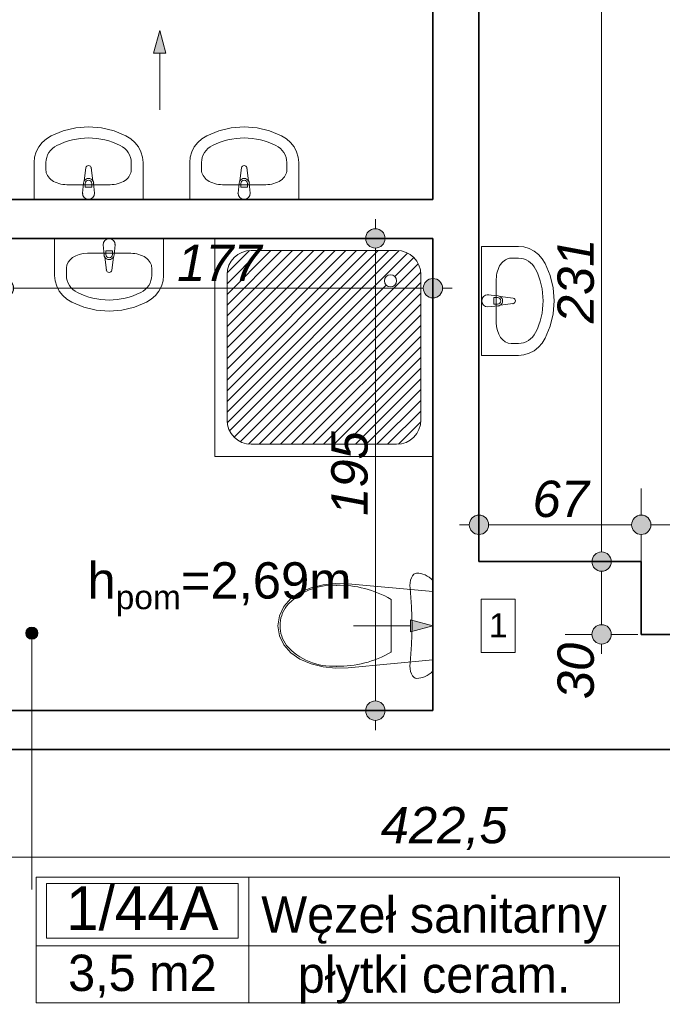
# Model space of a CAD drawing. Header units: millimetres. Extents: x -50073 to 84772, y -78870 to -35317.
# Tile 94 of 125: x 32400 to 35052, y -49731 to -45665. Entities that reach past the tile are written whole.
import ezdxf
from ezdxf.enums import TextEntityAlignment as Align

# ---------------------------------------------------------------- set-up
doc = ezdxf.new("R2010")
doc.units = ezdxf.units.MM
doc.header["$MEASUREMENT"] = 0
for name, color, linetype, lineweight in [('0_Nr_pióra__3', 7, 'Continuous', 20), ('_podkład_Nr_pióra__1', 7, 'Continuous', 0), ('Instalacje - Went_Klim_Nr_pióra__42', 150, 'Continuous', 13), ('Konstrukcja - Ściany zew_Nr_pióra__6', 7, 'Continuous', 35), ('Metryczki pomieszczeń ArchiCADa_Nr_pióra__1', 7, 'Continuous', 0), ('Wnetrze - Sanitariaty_Nr_pióra__22', 8, 'Continuous', 13), ('Wymiarowanie - Ogólne_Nr_pióra__82', 114, 'Continuous', 13)]:
    doc.layers.add(name, color=color, linetype=linetype, lineweight=lineweight)
for name, color, linetype in [('_podkład', 7, 'Continuous'), ('Elementy modelu - Strefy', 7, 'Continuous'), ('Wymiarowanie - Ogólne', 7, 'Continuous')]:
    doc.layers.add(name, color=color, linetype=linetype)
doc.layers.add('Wnętrze - Umeblowanie_Nr_pióra__234', color=7, linetype='Continuous', lineweight=0, true_color=0x9f9f9f)
doc.styles.add('GENERATED_STYLE_1', font='txt')
doc.styles.add('GENERATED_STYLE_2', font='txt')
doc.styles.add('GENERATED_STYLE_3', font='txt')
doc.styles.add('GENERATED_STYLE_4', font='txt')
doc.dimstyles.new('GENERATED_STYLE__1', dxfattribs={"dimtxt": 150, "dimasz": 152, "dimexe": 0.18, "dimexo": 0, "dimgap": 0.09, "dimtad": 1, "dimlfac": 0.1, "dimzin": 0, "dimdsep": 46, "dimtxsty": 'GENERATED_STYLE_3', "dimblk": 'ARROWHEAD_11', "dimblk1": 'ARROWHEAD_11', "dimblk2": 'ARROWHEAD_11', "dimcen": 0.09, "dimclrd": 114, "dimclre": 114, "dimclrt": 114, "dimazin": 0, "dimtfac": 1, "dimtdec": 4, "dimtmove": 0, "dimatfit": 3, "dimfxl": 1, "dimtolj": 1, "dimtzin": 0, "dimarcsym": 0})
doc.dimstyles.new('GENERATED_STYLE__2', dxfattribs={"dimtxt": 150, "dimasz": 152, "dimexe": 0.18, "dimexo": 0, "dimgap": 0.09, "dimtad": 1, "dimtih": 1, "dimtoh": 1, "dimlfac": 0.1, "dimzin": 0, "dimdsep": 46, "dimtxsty": 'GENERATED_STYLE_3', "dimblk": 'ARROWHEAD_11', "dimblk1": 'ARROWHEAD_11', "dimblk2": 'ARROWHEAD_11', "dimcen": 0.09, "dimclrd": 114, "dimclre": 114, "dimclrt": 114, "dimazin": 0, "dimtfac": 1, "dimtdec": 4, "dimtmove": 0, "dimatfit": 3, "dimfxl": 1, "dimtolj": 1, "dimtzin": 0, "dimarcsym": 0})

# ---------------------------------------------------------------- blocks, each defined once
blk = doc.blocks.new('Węzeł sanitarny_1_44A_63', base_point=(33345, -49488.8))
at = {"layer": 'Metryczki pomieszczeń ArchiCADa_Nr_pióra__1', "linetype": 'Continuous'}
for p, q in [((32467, -49206), (34875.8, -49206)), ((32467, -49724.5), (32467, -49206)), ((32510.9, -49231.9), (33301.1, -49231.9)), ((32510.9, -49458.2), (32510.9, -49231.9)), ((33301.1, -49231.9), (33301.1, -49458.2)), ((33345, -49206), (33345, -49724.5)), ((34875.8, -49206), (34875.8, -49724.5)), ((33301.1, -49458.2), (32510.9, -49458.2)), ((32467, -49488.8), (34875.8, -49488.8)), ((34875.8, -49724.5), (32467, -49724.5))]:
    blk.add_line(p, q, dxfattribs=at)
at = {"layer": 'Metryczki pomieszczeń ArchiCADa_Nr_pióra__1'}
for tag, height, style, p in [('ROOM_NUMBER', 180, 'GENERATED_STYLE_2', (32906, -49333.9)), ('ROOM_NAME', 150, 'GENERATED_STYLE_1', (34110.4, -49360.4)), ('floor_f', 150, 'GENERATED_STYLE_1', (34110.4, -49607.9)), ('ROOM_CALC_AREA', 150, 'GENERATED_STYLE_1', (32906, -49600.9))]:
    blk.add_attdef(tag, text='', height=height, dxfattribs=dict(at, style=style)).set_placement(p, align=Align.MIDDLE_CENTER)
blk = doc.blocks.new('*D94')
at = {"layer": 'Wymiarowanie - Ogólne_Nr_pióra__82', "linetype": 'Continuous'}
for points in [[(2204.6, -38863), (2201.6, -38847.7), (2192.9, -38834.7), (2179.9, -38826), (2164.6, -38823), (2149.3, -38826), (2136.3, -38834.7), (2127.6, -38847.7), (2124.6, -38863), (2127.6, -38878.3), (2136.3, -38891.3), (2149.3, -38899.9), (2164.6, -38903), (2179.9, -38899.9), (2192.9, -38891.3), (2201.6, -38878.3)], [(37991.5, -38863), (37988.5, -38847.7), (37979.8, -38834.7), (37966.8, -38826), (37951.5, -38823), (37936.2, -38826), (37923.2, -38834.7), (37914.6, -38847.7), (37911.5, -38863), (37914.6, -38878.3), (37923.2, -38891.3), (37936.2, -38899.9), (37951.5, -38903), (37966.8, -38899.9), (37979.8, -38891.3), (37988.5, -38878.3)]]:
    blk.add_hatch(color=256, dxfattribs=at).paths.add_polyline_path(points)
for p, q in [((2164.6, -38823), (2164.6, -38713)), ((37951.5, -38823), (37951.5, -38713)), ((2084.6, -38863), (2124.6, -38863)), ((2204.6, -38863), (37911.5, -38863)), ((37991.5, -38863), (38031.5, -38863)), ((2164.6, -39013), (2164.6, -38903)), ((37951.5, -39013), (37951.5, -38903))]:
    blk.add_line(p, q, dxfattribs=at)
for centre in [(2164.6, -38863), (37951.5, -38863)]:
    blk.add_circle(centre, 40, dxfattribs=at)
at = {"layer": 'Wymiarowanie - Ogólne_Nr_pióra__82', "insert": (19715.9, -38833), "char_height": 150, "attachment_point": 7, "style": 'GENERATED_STYLE_3'}
blk.add_mtext('\\A1;{\\fArial|b0|i1|c238|p38;3 578,5}', dxfattribs=at)
blk = doc.blocks.new('ARROWHEAD_11')
at = {"color": 0, "linetype": 'Continuous', "lineweight": 0}
blk.add_line((0, 0), (-1, 0), dxfattribs=at)
at = {"color": 0, "linetype": 'Continuous', "lineweight": 0, "const_width": 0.25, "flags": 128}
blk.add_lwpolyline([(-0.125, 0, 1), (0.125, 0, 1)], format="xyb", close=True, dxfattribs=at)
blk = doc.blocks.new('*D237')
at = {"layer": 'Wymiarowanie - Ogólne_Nr_pióra__82', "linetype": 'Continuous'}
for points in [[(34335.6, -47750.9), (34332.6, -47735.6), (34323.9, -47722.6), (34310.9, -47714), (34295.6, -47710.9), (34280.3, -47714), (34267.3, -47722.6), (34258.6, -47735.6), (34255.6, -47750.9), (34258.6, -47766.2), (34267.3, -47779.2), (34280.3, -47787.9), (34295.6, -47790.9), (34310.9, -47787.9), (34323.9, -47779.2), (34332.6, -47766.2)], [(35005.6, -47750.9), (35002.6, -47735.6), (34993.9, -47722.6), (34980.9, -47714), (34965.6, -47710.9), (34950.3, -47714), (34937.3, -47722.6), (34928.6, -47735.6), (34925.6, -47750.9), (34928.6, -47766.2), (34937.3, -47779.2), (34950.3, -47787.9), (34965.6, -47790.9), (34980.9, -47787.9), (34993.9, -47779.2), (35002.6, -47766.2)]]:
    blk.add_hatch(color=256, dxfattribs=at).paths.add_polyline_path(points)
for p, q in [((34295.6, -47710.9), (34295.6, -47600.9)), ((34965.6, -47710.9), (34965.6, -47600.9)), ((34215.6, -47750.9), (34255.6, -47750.9)), ((34335.6, -47750.9), (34925.6, -47750.9)), ((34295.6, -47900.9), (34295.6, -47790.9)), ((34965.6, -47900.9), (34965.6, -47790.9))]:
    blk.add_line(p, q, dxfattribs=at)
for centre in [(34295.6, -47750.9), (34965.6, -47750.9)]:
    blk.add_circle(centre, 40, dxfattribs=at)
at = {"layer": 'Wymiarowanie - Ogólne_Nr_pióra__82', "insert": (34516.8, -47720.9), "char_height": 150, "attachment_point": 7, "style": 'GENERATED_STYLE_3'}
blk.add_mtext('\\A1;{\\fArial|b0|i1|c238|p38;67}', dxfattribs=at)
blk = doc.blocks.new('*D238')
at = {"layer": 'Wymiarowanie - Ogólne_Nr_pióra__82', "linetype": 'Continuous'}
for points in [[(35005.6, -47750.9), (35002.6, -47735.6), (34993.9, -47722.6), (34980.9, -47714), (34965.6, -47710.9), (34950.3, -47714), (34937.3, -47722.6), (34928.6, -47735.6), (34925.6, -47750.9), (34928.6, -47766.2), (34937.3, -47779.2), (34950.3, -47787.9), (34965.6, -47790.9), (34980.9, -47787.9), (34993.9, -47779.2), (35002.6, -47766.2)], [(35981.6, -47750.9), (35978.6, -47735.6), (35969.9, -47722.6), (35956.9, -47714), (35941.6, -47710.9), (35926.3, -47714), (35913.3, -47722.6), (35904.6, -47735.6), (35901.6, -47750.9), (35904.6, -47766.2), (35913.3, -47779.2), (35926.3, -47787.9), (35941.6, -47790.9), (35956.9, -47787.9), (35969.9, -47779.2), (35978.6, -47766.2)]]:
    blk.add_hatch(color=256, dxfattribs=at).paths.add_polyline_path(points)
for p, q in [((34965.6, -47710.9), (34965.6, -47600.9)), ((35941.6, -47710.9), (35941.6, -47600.9)), ((35005.6, -47750.9), (35901.6, -47750.9)), ((35981.6, -47750.9), (36021.6, -47750.9)), ((34965.6, -47900.9), (34965.6, -47790.9)), ((35941.6, -47900.9), (35941.6, -47790.9))]:
    blk.add_line(p, q, dxfattribs=at)
for centre in [(34965.6, -47750.9), (35941.6, -47750.9)]:
    blk.add_circle(centre, 40, dxfattribs=at)
at = {"layer": 'Wymiarowanie - Ogólne_Nr_pióra__82', "insert": (35254.1, -47720.9), "char_height": 150, "attachment_point": 7, "style": 'GENERATED_STYLE_3'}
blk.add_mtext('\\A1;{\\fArial|b0|i1|c238|p38;97,6}', dxfattribs=at)
blk = doc.blocks.new('*D239')
at = {"layer": 'Wymiarowanie - Ogólne_Nr_pióra__82', "linetype": 'Continuous'}
for points in [[(34841.9, -47903), (34838.8, -47887.7), (34830.2, -47874.7), (34817.2, -47866), (34801.9, -47863), (34786.6, -47866), (34773.6, -47874.7), (34764.9, -47887.7), (34761.9, -47903), (34764.9, -47918.3), (34773.6, -47931.3), (34786.6, -47940), (34801.9, -47943), (34817.2, -47940), (34830.2, -47931.3), (34838.8, -47918.3)], [(34841.9, -48203.3), (34838.8, -48188), (34830.2, -48175), (34817.2, -48166.3), (34801.9, -48163.3), (34786.6, -48166.3), (34773.6, -48175), (34764.9, -48188), (34761.9, -48203.3), (34764.9, -48218.6), (34773.6, -48231.6), (34786.6, -48240.3), (34801.9, -48243.3), (34817.2, -48240.3), (34830.2, -48231.6), (34838.8, -48218.6)]]:
    blk.add_hatch(color=256, dxfattribs=at).paths.add_polyline_path(points)
for p, q in [((34761.9, -47903), (34651.9, -47903)), ((34951.9, -47903), (34841.9, -47903)), ((34801.9, -48163.3), (34801.9, -47943)), ((34761.9, -48203.3), (34651.9, -48203.3)), ((34951.9, -48203.3), (34841.9, -48203.3)), ((34801.9, -48283.3), (34801.9, -48243.3))]:
    blk.add_line(p, q, dxfattribs=at)
for centre in [(34801.9, -47903), (34801.9, -48203.3)]:
    blk.add_circle(centre, 40, dxfattribs=at)
at = {"layer": 'Wymiarowanie - Ogólne_Nr_pióra__82', "insert": (34771.9, -48471), "char_height": 150, "attachment_point": 7, "rotation": 90, "style": 'GENERATED_STYLE_3'}
blk.add_mtext('\\A1;{\\fArial|b0|i1|c238|p38;30}', dxfattribs=at)
blk = doc.blocks.new('*D240')
at = {"layer": 'Wymiarowanie - Ogólne_Nr_pióra__82', "linetype": 'Continuous'}
for points in [[(34841.9, -45593), (34838.8, -45577.7), (34830.2, -45564.7), (34817.2, -45556), (34801.9, -45553), (34786.6, -45556), (34773.6, -45564.7), (34764.9, -45577.7), (34761.9, -45593), (34764.9, -45608.3), (34773.6, -45621.3), (34786.6, -45629.9), (34801.9, -45633), (34817.2, -45629.9), (34830.2, -45621.3), (34838.8, -45608.3)], [(34841.9, -47903), (34838.8, -47887.7), (34830.2, -47874.7), (34817.2, -47866), (34801.9, -47863), (34786.6, -47866), (34773.6, -47874.7), (34764.9, -47887.7), (34761.9, -47903), (34764.9, -47918.3), (34773.6, -47931.3), (34786.6, -47940), (34801.9, -47943), (34817.2, -47940), (34830.2, -47931.3), (34838.8, -47918.3)]]:
    blk.add_hatch(color=256, dxfattribs=at).paths.add_polyline_path(points)
for p, q in [((34761.9, -45593), (34651.9, -45593)), ((34951.9, -45593), (34841.9, -45593)), ((34801.9, -47863), (34801.9, -45633)), ((34761.9, -47903), (34651.9, -47903)), ((34951.9, -47903), (34841.9, -47903))]:
    blk.add_line(p, q, dxfattribs=at)
for centre in [(34801.9, -45593), (34801.9, -47903)]:
    blk.add_circle(centre, 40, dxfattribs=at)
at = {"layer": 'Wymiarowanie - Ogólne_Nr_pióra__82', "insert": (34771.9, -46918.7), "char_height": 150, "attachment_point": 7, "rotation": 90, "style": 'GENERATED_STYLE_3'}
blk.add_mtext('\\A1;{\\fArial|b0|i1|c238|p38;231}', dxfattribs=at)
blk = doc.blocks.new('*D333')
at = {"layer": 'Wymiarowanie - Ogólne_Nr_pióra__82', "linetype": 'Continuous'}
for points in [[(32374.6, -46774.1), (32371.6, -46758.8), (32362.9, -46745.8), (32349.9, -46737.1), (32334.6, -46734.1), (32319.3, -46737.1), (32306.3, -46745.8), (32297.6, -46758.8), (32294.6, -46774.1), (32297.6, -46789.4), (32306.3, -46802.3), (32319.3, -46811), (32334.6, -46814.1), (32349.9, -46811), (32362.9, -46802.3), (32371.6, -46789.4)], [(34145.6, -46774.1), (34142.6, -46758.8), (34133.9, -46745.8), (34120.9, -46737.1), (34105.6, -46734.1), (34090.3, -46737.1), (34077.3, -46745.8), (34068.6, -46758.8), (34065.6, -46774.1), (34068.6, -46789.4), (34077.3, -46802.3), (34090.3, -46811), (34105.6, -46814.1), (34120.9, -46811), (34133.9, -46802.3), (34142.6, -46789.4)]]:
    blk.add_hatch(color=256, dxfattribs=at).paths.add_polyline_path(points)
for p, q in [((32334.6, -46734.1), (32334.6, -46624.1)), ((34105.6, -46734.1), (34105.6, -46624.1)), ((32374.6, -46774.1), (34065.6, -46774.1)), ((34145.6, -46774.1), (34185.6, -46774.1)), ((32334.6, -46924.1), (32334.6, -46814.1)), ((34105.6, -46924.1), (34105.6, -46814.1))]:
    blk.add_line(p, q, dxfattribs=at)
for centre in [(32334.6, -46774.1), (34105.6, -46774.1)]:
    blk.add_circle(centre, 40, dxfattribs=at)
at = {"layer": 'Wymiarowanie - Ogólne_Nr_pióra__82', "insert": (33049.4, -46744.1), "char_height": 150, "attachment_point": 7, "style": 'GENERATED_STYLE_3'}
blk.add_mtext('\\A1;{\\fArial|b0|i1|c238|p38;177}', dxfattribs=at)
blk = doc.blocks.new('*D334')
at = {"layer": 'Wymiarowanie - Ogólne_Nr_pióra__82', "linetype": 'Continuous'}
for points in [[(33907.9, -46568.3), (33904.9, -46553), (33896.2, -46540), (33883.2, -46531.3), (33867.9, -46528.3), (33852.6, -46531.3), (33839.7, -46540), (33831, -46553), (33827.9, -46568.3), (33831, -46583.6), (33839.7, -46596.6), (33852.6, -46605.3), (33867.9, -46608.3), (33883.2, -46605.3), (33896.2, -46596.6), (33904.9, -46583.6)], [(33907.9, -48518.3), (33904.9, -48503), (33896.2, -48490), (33883.2, -48481.3), (33867.9, -48478.3), (33852.6, -48481.3), (33839.7, -48490), (33831, -48503), (33827.9, -48518.3), (33831, -48533.6), (33839.7, -48546.6), (33852.6, -48555.3), (33867.9, -48558.3), (33883.2, -48555.3), (33896.2, -48546.6), (33904.9, -48533.6)]]:
    blk.add_hatch(color=256, dxfattribs=at).paths.add_polyline_path(points)
for p, q in [((33867.9, -46528.3), (33867.9, -46488.3)), ((33827.9, -46568.3), (33717.9, -46568.3)), ((34017.9, -46568.3), (33907.9, -46568.3)), ((33867.9, -48478.3), (33867.9, -46608.3)), ((33827.9, -48518.3), (33717.9, -48518.3)), ((34017.9, -48518.3), (33907.9, -48518.3)), ((33867.9, -48598.3), (33867.9, -48558.3))]:
    blk.add_line(p, q, dxfattribs=at)
for centre in [(33867.9, -46568.3), (33867.9, -48518.3)]:
    blk.add_circle(centre, 40, dxfattribs=at)
at = {"layer": 'Wymiarowanie - Ogólne_Nr_pióra__82', "insert": (33837.9, -47714), "char_height": 150, "attachment_point": 7, "rotation": 90, "style": 'GENERATED_STYLE_3'}
blk.add_mtext('\\A1;{\\fArial|b0|i1|c238|p38;195}', dxfattribs=at)
blk = doc.blocks.new('*D338')
at = {"layer": 'Wymiarowanie - Ogólne_Nr_pióra__82', "linetype": 'Continuous'}
for points in [[(32074.3, -49123.9), (32071.3, -49108.6), (32062.6, -49095.6), (32049.6, -49086.9), (32034.3, -49083.9), (32019, -49086.9), (32006, -49095.6), (31997.3, -49108.6), (31994.3, -49123.9), (31997.3, -49139.2), (32006, -49152.1), (32019, -49160.8), (32034.3, -49163.9), (32049.6, -49160.8), (32062.6, -49152.1), (32071.3, -49139.2)], [(36298.8, -49123.9), (36295.7, -49108.6), (36287.1, -49095.6), (36274.1, -49086.9), (36258.8, -49083.9), (36243.5, -49086.9), (36230.5, -49095.6), (36221.8, -49108.6), (36218.8, -49123.9), (36221.8, -49139.2), (36230.5, -49152.1), (36243.5, -49160.8), (36258.8, -49163.9), (36274.1, -49160.8), (36287.1, -49152.1), (36295.7, -49139.2)]]:
    blk.add_hatch(color=256, dxfattribs=at).paths.add_polyline_path(points)
for p, q in [((32034.3, -49083.9), (32034.3, -48973.9)), ((36258.8, -49083.9), (36258.8, -48973.9)), ((32074.3, -49123.9), (36218.8, -49123.9)), ((36298.8, -49123.9), (36338.8, -49123.9)), ((32034.3, -49273.9), (32034.3, -49163.9)), ((36258.8, -49273.9), (36258.8, -49163.9))]:
    blk.add_line(p, q, dxfattribs=at)
for centre in [(32034.3, -49123.9), (36258.8, -49123.9)]:
    blk.add_circle(centre, 40, dxfattribs=at)
at = {"layer": 'Wymiarowanie - Ogólne_Nr_pióra__82', "insert": (33890.1, -49093.9), "char_height": 150, "attachment_point": 7, "style": 'GENERATED_STYLE_3'}
blk.add_mtext('\\A1;{\\fArial|b0|i1|c238|p38;422,5}', dxfattribs=at)

msp = doc.modelspace()

# ---------------------------------------------------------------- hatches: boundary and pattern name
h = msp.add_hatch()
h.set_pattern_fill('ANSI31', color=5, scale=250)
h.set_pattern_definition([(45, (33255.596, -47418.3), (-22.0971, 22.0971), [])])
h.paths.add_polyline_path([(33255.596, -47318.299, 0.41421356), (33355.596, -47418.299), (33955.596, -47418.299, 0.41421356), (34055.596, -47318.299), (34055.596, -46718.299, 0.41421356), (33955.596, -46618.299), (33355.596, -46618.299, 0.41421356), (33255.596, -46718.299)])
h.paths.add_polyline_path([(33905.596, -46743.299, 1), (33955.596, -46743.299, 1)], flags=16)
h.paths.add_polyline_path([(33875.134, -47354.544), (33875.134, -47751.542), (33646.962, -47751.542), (33646.962, -47354.544)], flags=9)
h.paths.add_polyline_path([(33413.662, -46781.257), (33011.854, -46781.257), (33011.854, -46555.643), (33413.662, -46555.643)], flags=9)
at = {"layer": '_podkład', "linetype": 'Continuous', "lineweight": 0, "true_color": 0x000000}
msp.add_hatch(color=18, dxfattribs=at).paths.add_polyline_path([(32474.622, -48198.5), (32472.719, -48188.933), (32467.3, -48180.823), (32459.19, -48175.403), (32449.622, -48173.5), (32440.055, -48175.403), (32431.945, -48180.823), (32426.525, -48188.933), (32424.622, -48198.5), (32426.525, -48208.067), (32431.945, -48216.178), (32440.055, -48221.597), (32449.622, -48223.5), (32459.19, -48221.597), (32467.3, -48216.178), (32472.719, -48208.067)])
at = {"layer": 'Instalacje - Went_Klim_Nr_pióra__42', "linetype": 'Continuous'}
for points in [[(32977.552, -45710.422), (32952.552, -45803.724), (33002.552, -45803.724)], [(34105.596, -48167.747), (34012.295, -48142.747), (34012.295, -48192.747)]]:
    msp.add_hatch(color=256, dxfattribs=at).paths.add_polyline_path(points)

# ---------------------------------------------------------------- linework, layer by layer
at = {"layer": '_podkład_Nr_pióra__1', "linetype": 'Continuous'}
msp.add_line((32449.622, -49256.569), (32449.622, -48223.5), dxfattribs=at)
msp.add_circle((32449.622, -48198.5), 25, dxfattribs=at)
at = {"layer": 'Instalacje - Went_Klim_Nr_pióra__42', "linetype": 'Continuous'}
for p, q in [((32977.552, -45710.422), (32952.552, -45803.724)), ((32977.552, -45710.422), (33002.552, -45803.724)), ((33002.552, -45803.724), (32952.552, -45803.724)), ((32977.552, -46038.115), (32977.552, -45803.724)), ((34304.596, -48057.44), (34304.596, -48277.978)), ((34444.596, -48057.44), (34304.596, -48057.44)), ((34444.596, -48277.978), (34444.596, -48057.44)), ((33777.904, -48167.747), (34012.295, -48167.747)), ((34105.596, -48167.747), (34012.295, -48142.747)), ((34012.295, -48192.747), (34012.295, -48142.747)), ((34105.596, -48167.747), (34012.295, -48192.747)), ((34304.596, -48277.978), (34444.596, -48277.978))]:
    msp.add_line(p, q, dxfattribs=at)
at = {"layer": 'Konstrukcja - Ściany zew_Nr_pióra__6', "linetype": 'Continuous', "flags": 128}
for points in [[(34105.596, -45592.978), (34105.596, -46408.299)], [(34295.596, -47902.999), (34295.596, -45592.978)], [(34105.596, -46408.299), (32174.299, -46408.299)], [(32334.599, -46568.299), (34105.596, -46568.299)], [(34105.596, -46568.299), (34105.596, -47902.999)], [(34105.596, -47902.999), (34105.596, -48518.299)], [(34965.596, -47902.999), (34295.596, -47902.999)], [(34965.596, -48203.299), (34965.596, -47902.999)], [(35941.595, -48203.299), (34965.596, -48203.299)], [(34105.596, -48518.299), (32334.599, -48518.299)], [(32034.299, -48678.299), (34105.596, -48678.299)], [(34105.596, -48678.299), (34965.596, -48678.299)], [(34965.596, -48678.299), (36258.777, -48678.299)]]:
    msp.add_lwpolyline(points, dxfattribs=at)
at = {"layer": 'Wnetrze - Sanitariaty_Nr_pióra__22', "linetype": 'Continuous'}
for p, q in [((32530.062, -46144.572), (32578.956, -46124.611)), ((32578.956, -46124.611), (32630.721, -46112.412)), ((32630.721, -46112.412), (32683.942, -46108.308)), ((32683.942, -46108.308), (32737.163, -46112.412)), ((32737.163, -46112.412), (32788.929, -46124.611)), ((32788.929, -46124.611), (32837.823, -46144.572)), ((33172.415, -46144.572), (33221.308, -46124.611)), ((33221.308, -46124.611), (33273.074, -46112.412)), ((33273.074, -46112.412), (33326.295, -46108.308)), ((33326.295, -46108.308), (33379.516, -46112.412)), ((33379.516, -46112.412), (33431.281, -46124.611)), ((33431.281, -46124.611), (33480.175, -46144.572)), ((32478.068, -46190.979), (32492.31, -46172.694)), ((32492.31, -46172.694), (32509.828, -46157.059)), ((32509.828, -46157.059), (32530.062, -46144.572)), ((32837.823, -46144.572), (32858.056, -46157.059)), ((32858.056, -46157.059), (32875.574, -46172.694)), ((32875.574, -46172.694), (32889.816, -46190.979)), ((33120.421, -46190.979), (33134.663, -46172.694)), ((33134.663, -46172.694), (33152.181, -46157.059)), ((33152.181, -46157.059), (33172.415, -46144.572)), ((33480.175, -46144.572), (33500.409, -46157.059)), ((33500.409, -46157.059), (33517.927, -46172.694)), ((33517.927, -46172.694), (33532.169, -46190.979)), ((32461.113, -46233.09), (32467.557, -46211.328)), ((32467.557, -46211.328), (32478.068, -46190.979)), ((32889.816, -46190.979), (32900.327, -46211.328)), ((32900.327, -46211.328), (32906.771, -46233.09)), ((33103.466, -46233.09), (33109.91, -46211.328)), ((33109.91, -46211.328), (33120.421, -46190.979)), ((33532.169, -46190.979), (33542.68, -46211.328)), ((33542.68, -46211.328), (33549.124, -46233.09)), ((32458.942, -46255.572), (32461.113, -46233.09)), ((32458.942, -46408.299), (32458.942, -46255.572)), ((32507.855, -46286.117), (32507.855, -46255.572)), ((32860.029, -46286.117), (32860.029, -46255.572)), ((32906.771, -46233.09), (32908.942, -46255.572)), ((32908.942, -46255.572), (32908.942, -46408.299)), ((33101.295, -46255.572), (33103.466, -46233.09)), ((33101.295, -46408.299), (33101.295, -46255.572)), ((33150.208, -46286.117), (33150.208, -46255.572)), ((33502.382, -46286.117), (33502.382, -46255.572)), ((33549.124, -46233.09), (33551.295, -46255.572)), ((33551.295, -46255.572), (33551.295, -46408.299)), ((32666.212, -46330.287), (32672.842, -46277.354)), ((32695.042, -46277.354), (32701.672, -46330.287)), ((33308.565, -46330.287), (33315.195, -46277.354)), ((33337.395, -46277.354), (33344.025, -46330.287)), ((32658.942, -46381.754), (32662.942, -46339.801)), ((32670.342, -46341.973), (32670.342, -46356.843)), ((32697.542, -46356.843), (32697.542, -46341.973)), ((32704.942, -46339.801), (32708.942, -46381.754)), ((33301.295, -46381.754), (33305.295, -46339.801)), ((33312.695, -46341.973), (33312.695, -46356.843)), ((33339.895, -46356.843), (33339.895, -46341.973)), ((33347.295, -46339.801), (33351.295, -46381.754)), ((32773.062, -46346.754), (32594.823, -46346.754)), ((32670.342, -46356.843), (32697.542, -46356.843)), ((33415.415, -46346.754), (33237.175, -46346.754)), ((33312.695, -46356.843), (33339.895, -46356.843)), ((32908.942, -46408.299), (32458.942, -46408.299)), ((33551.295, -46408.299), (33101.295, -46408.299)), ((32543.688, -46568.299), (32993.688, -46568.299)), ((32543.688, -46721.026), (32543.688, -46568.299)), ((32993.688, -46568.299), (32993.688, -46721.026)), ((32679.568, -46629.844), (32857.808, -46629.844)), ((32747.688, -46636.797), (32743.688, -46594.844)), ((32755.088, -46619.755), (32755.088, -46634.625)), ((32782.288, -46619.755), (32755.088, -46619.755)), ((32782.288, -46634.625), (32782.288, -46619.755)), ((32793.688, -46594.844), (32789.688, -46636.797)), ((34305.675, -47051.298), (34305.675, -46601.298)), ((34305.675, -46601.298), (34458.402, -46601.298)), ((34458.402, -46601.298), (34480.884, -46603.47)), ((34480.884, -46603.47), (34502.647, -46609.914)), ((34502.647, -46609.914), (34522.995, -46620.424)), ((34522.995, -46620.424), (34541.28, -46634.666)), ((32757.588, -46699.244), (32750.958, -46646.311)), ((32786.418, -46646.311), (32779.788, -46699.244)), ((34427.857, -46650.211), (34458.402, -46650.211)), ((34541.28, -46634.666), (34556.915, -46652.184)), ((34556.915, -46652.184), (34569.402, -46672.418)), ((32592.601, -46690.481), (32592.601, -46721.026)), ((32944.775, -46690.481), (32944.775, -46721.026)), ((34569.402, -46672.418), (34589.363, -46721.312)), ((32545.859, -46743.508), (32543.688, -46721.026)), ((32552.303, -46765.27), (32545.859, -46743.508)), ((32991.517, -46743.508), (32985.073, -46765.27)), ((32993.688, -46721.026), (32991.517, -46743.508)), ((34367.221, -46915.418), (34367.221, -46737.179)), ((34589.363, -46721.312), (34601.563, -46773.077)), ((32562.814, -46785.619), (32552.303, -46765.27)), ((32577.056, -46803.904), (32562.814, -46785.619)), ((32974.562, -46785.619), (32960.32, -46803.904)), ((32985.073, -46765.27), (32974.562, -46785.619)), ((34601.563, -46773.077), (34605.666, -46826.298)), ((32594.574, -46819.539), (32577.056, -46803.904)), ((32614.808, -46832.026), (32594.574, -46819.539)), ((32663.701, -46851.987), (32614.808, -46832.026)), ((32922.568, -46832.026), (32873.675, -46851.987)), ((32942.802, -46819.539), (32922.568, -46832.026)), ((32960.32, -46803.904), (32942.802, -46819.539)), ((34332.221, -46801.298), (34374.173, -46805.298)), ((34372.002, -46812.698), (34357.131, -46812.698)), ((34357.131, -46812.698), (34357.131, -46839.898)), ((34383.687, -46808.569), (34436.621, -46815.198)), ((34605.666, -46826.298), (34601.563, -46879.519)), ((32715.467, -46864.186), (32663.701, -46851.987)), ((32768.688, -46868.29), (32715.467, -46864.186)), ((32821.909, -46864.186), (32768.688, -46868.29)), ((32873.675, -46851.987), (32821.909, -46864.186)), ((34374.173, -46847.298), (34332.221, -46851.298)), ((34357.131, -46839.898), (34372.002, -46839.898)), ((34436.621, -46837.398), (34383.687, -46844.028)), ((34601.563, -46879.519), (34589.363, -46931.285)), ((34589.363, -46931.285), (34569.402, -46980.179)), ((34569.402, -46980.179), (34556.915, -47000.413)), ((34427.857, -47002.385), (34458.402, -47002.385)), ((34522.995, -47032.172), (34502.647, -47042.683)), ((34541.28, -47017.93), (34522.995, -47032.172)), ((34556.915, -47000.413), (34541.28, -47017.93)), ((34458.402, -47051.298), (34305.675, -47051.298)), ((34480.884, -47049.127), (34458.402, -47051.298)), ((34502.647, -47042.683), (34480.884, -47049.127)), ((34016.818, -47969.539), (34013.508, -47979.285)), ((34021.17, -47961.417), (34016.818, -47969.539)), ((34026.352, -47955.315), (34021.17, -47961.417)), ((34032.11, -47951.53), (34026.352, -47955.315)), ((34038.164, -47950.247), (34032.11, -47951.53)), ((34046.906, -47950.736), (34038.164, -47950.247)), ((34055.618, -47952.201), (34046.906, -47950.736)), ((34064.269, -47954.637), (34055.618, -47952.201)), ((34072.831, -47958.036), (34064.269, -47954.637)), ((34081.273, -47962.387), (34072.831, -47958.036)), ((34089.567, -47967.673), (34081.273, -47962.387)), ((34097.684, -47973.878), (34089.567, -47967.673)), ((33602.424, -48010.728), (33555.486, -48029.749)), ((33652.171, -47998.323), (33602.424, -48010.728)), ((33703.517, -47992.836), (33652.171, -47998.323)), ((33755.213, -47994.399), (33703.517, -47992.836)), ((34105.596, -48026.772), (33755.213, -47994.399)), ((34011.402, -47990.177), (34010.602, -48001.685)), ((34010.602, -48001.685), (34011.147, -48013.247)), ((34011.147, -48013.247), (34014.707, -48051.532)), ((34013.508, -47979.285), (34011.402, -47990.177)), ((34105.596, -47980.979), (34097.684, -47973.878)), ((34105.596, -48354.515), (34105.596, -47980.979)), ((33555.486, -48029.749), (33518.291, -48055.347)), ((34014.707, -48051.532), (34017.256, -48090.108)), ((34105.596, -48308.722), (34105.596, -48026.772)), ((33489.773, -48088.39), (33471.813, -48126.698)), ((33518.291, -48055.347), (33489.773, -48088.39)), ((33932.553, -48167.747), (33932.553, -48058.805)), ((34017.256, -48090.108), (34018.788, -48128.878)), ((33471.813, -48126.698), (33465.596, -48167.747)), ((34018.788, -48128.878), (34019.299, -48167.747)), ((33465.596, -48167.747), (33471.813, -48208.795)), ((33474.235, -48167.748), (33474.235, -48167.747)), ((33932.553, -48276.688), (33932.553, -48167.747)), ((34019.299, -48167.747), (34018.788, -48206.615)), ((33471.813, -48208.795), (33489.773, -48247.104)), ((34018.788, -48206.615), (34017.256, -48245.386)), ((33489.773, -48247.104), (33518.291, -48280.147)), ((33501.046, -48248.823), (33501.047, -48248.824)), ((34017.256, -48245.386), (34014.707, -48283.962)), ((33518.291, -48280.147), (33555.486, -48305.745)), ((34014.707, -48283.962), (34011.147, -48322.247)), ((33555.486, -48305.745), (33602.424, -48324.765)), ((33602.424, -48324.765), (33652.171, -48337.171)), ((33652.171, -48337.171), (33703.517, -48342.658)), ((33755.213, -48341.095), (34105.596, -48308.722)), ((34011.147, -48322.247), (34010.602, -48333.809)), ((34010.602, -48333.809), (34011.402, -48345.317)), ((33703.517, -48342.658), (33755.213, -48341.095)), ((34011.402, -48345.317), (34013.508, -48356.209)), ((34013.508, -48356.209), (34016.818, -48365.955)), ((34016.818, -48365.955), (34021.17, -48374.077)), ((34021.17, -48374.077), (34026.352, -48380.179)), ((34064.269, -48380.857), (34072.831, -48377.458)), ((34072.831, -48377.458), (34081.273, -48373.107)), ((34081.273, -48373.107), (34089.567, -48367.821)), ((34089.567, -48367.821), (34097.684, -48361.616)), ((34097.684, -48361.616), (34105.596, -48354.515)), ((34026.352, -48380.179), (34032.11, -48383.964)), ((34032.11, -48383.964), (34038.164, -48385.247)), ((34038.164, -48385.247), (34046.906, -48384.758)), ((34046.906, -48384.758), (34055.618, -48383.293)), ((34055.618, -48383.293), (34064.269, -48380.857))]:
    msp.add_line(p, q, dxfattribs=at)
for centre, radius, start, end in [((32683.942, -46278.744), 11.187, 7.138925, 172.861075), ((33326.295, -46278.744), 11.187, 7.138925, 172.861075), ((32683.942, -46341.701), 21.086, 147.228975, 174.830393), ((32683.942, -46341.701), 21.086, 32.771025, 147.228975), ((32683.942, -46341.973), 13.6, 0, 180), ((32683.942, -46341.701), 21.086, 5.169607, 32.771025), ((33326.295, -46341.701), 21.086, 147.228975, 174.830393), ((33326.295, -46341.701), 21.086, 32.771025, 147.228975), ((33326.295, -46341.973), 13.6, 0, 180), ((33326.295, -46341.701), 21.086, 5.169607, 32.771025), ((32683.942, -46381.754), 25, 180, 0), ((33326.295, -46381.754), 25, 180, 0), ((32768.688, -46594.844), 25, 0, 180), ((32768.688, -46634.897), 21.086, 185.169607, 212.771025), ((32768.688, -46634.897), 21.086, 212.771025, 327.228975), ((32768.688, -46634.625), 13.6, 180, 0), ((32768.688, -46634.897), 21.086, 327.228975, 354.830393), ((32768.688, -46697.854), 11.187, 187.138925, 352.861075), ((34332.221, -46826.298), 25, 90, 270), ((34372.002, -46826.298), 13.6, 270, 90), ((34372.274, -46826.298), 21.086, 57.228975, 84.830393), ((34372.274, -46826.298), 21.086, 302.771025, 57.228975), ((34435.23, -46826.298), 11.187, 277.138925, 82.861075), ((34372.274, -46826.298), 21.086, 275.169607, 302.771025), ((33693.293, -48257.207), 256.976, 86.804848, 138.424498), ((33717.66, -48425.842), 425.383, 59.651766, 91.353931), ((33612.841, -48168.56), 138.565, 143.777196, 179.664414), ((33612.838, -48166.935), 138.562, 180.335594, 216.222811), ((33693.293, -48078.286), 256.976, 221.575502, 273.195152), ((33717.66, -47909.651), 425.383, 268.646069, 300.348234)]:
    msp.add_arc(centre, radius, start, end, dxfattribs=at)
for centre, major_axis, ratio, start_param, end_param in [((32683.942, -46408.299), (273.913, 0), 0.92929293, 1.07382149, 2.06777117), ((33326.295, -46408.299), (273.913, 0), 0.92929293, 1.07382149, 2.06777117), ((32594.803, -46255.572), (86.948, 0), 0.92929293, 2.06777116, 3.14159265), ((32773.081, -46255.572), (86.948, 0), 0.92929293, 0, 1.0738215), ((33237.156, -46255.572), (86.948, 0), 0.92929293, 2.06777116, 3.14159265), ((33415.434, -46255.572), (86.948, 0), 0.92929293, 0, 1.0738215), ((32594.921, -46286.117), (87.049, 0), 0.69657392, 3.14159265, 4.71238898), ((32772.964, -46286.117), (87.049, 0), 0.69657392, 4.71238898, 6.28318531), ((33237.273, -46286.117), (87.049, 0), 0.69657392, 3.14159265, 4.71238898), ((33415.317, -46286.117), (87.049, 0), 0.69657392, 4.71238898, 6.28318531), ((32679.666, -46690.481), (87.049, 0), 0.69657392, 1.57079633, 3.14159265), ((32857.71, -46690.481), (87.049, 0), 0.69657392, 0, 1.57079633), ((34427.857, -46737.277), (0, 87.049), 0.69657392, 0, 1.57079633), ((34458.402, -46737.159), (0, 86.948), 0.92929293, 5.20936381, 6.28318531), ((34305.675, -46826.298), (0, 273.913), 0.92929293, 4.21541414, 5.20936382), ((32679.549, -46721.026), (86.948, 0), 0.92929293, 3.14159265, 4.21541415), ((32857.827, -46721.026), (86.948, 0), 0.92929293, 5.20936381, 6.28318531), ((32768.688, -46568.299), (273.913, 0), 0.92929293, 4.21541414, 5.20936382), ((34427.857, -46915.32), (0, 87.049), 0.69657392, 1.57079633, 3.14159265), ((34458.402, -46915.438), (0, 86.948), 0.92929293, 3.14159265, 4.21541415)]:
    msp.add_ellipse(centre, major_axis=major_axis, ratio=ratio, start_param=start_param, end_param=end_param, dxfattribs=at)
for p in [(32695.042, -46277.354), (33337.395, -46277.354), (32666.212, -46330.287), (32704.942, -46339.801), (33308.565, -46330.287), (33347.295, -46339.801), (32658.942, -46381.754), (33301.295, -46381.754), (32793.688, -46594.844), (32747.688, -46636.797), (32786.418, -46646.311), (32757.588, -46699.244), (34332.221, -46801.298), (34383.687, -46808.569), (34374.173, -46847.298), (34436.621, -46837.398), (33707.612, -48000.711), (33501.047, -48086.67), (33932.553, -48276.688), (33707.612, -48334.783)]:
    msp.add_point(p, dxfattribs=at)
at = {"layer": 'Wnętrze - Umeblowanie_Nr_pióra__234', "linetype": 'Continuous'}
for p, q in [((33205.596, -46568.299), (33205.596, -47468.299)), ((34105.596, -46568.299), (33205.596, -46568.299)), ((34105.596, -47468.299), (34105.596, -46568.299)), ((33955.596, -46618.299), (33355.596, -46618.299)), ((33255.596, -46718.299), (33255.596, -47318.299)), ((34055.596, -47318.299), (34055.596, -46718.299)), ((33355.596, -47418.299), (33955.596, -47418.299)), ((33205.596, -47468.299), (34105.596, -47468.299))]:
    msp.add_line(p, q, dxfattribs=at)
msp.add_circle((33930.596, -46743.299), 25, dxfattribs=at)
for centre, start, end in [((33355.596, -46718.299), 90, 180), ((33955.596, -46718.299), 0, 90), ((33355.596, -47318.299), 180, 270), ((33955.596, -47318.299), 270, 0)]:
    msp.add_arc(centre, 100, start, end, dxfattribs=at)

# ---------------------------------------------------------------- block references
at = {"layer": 'Elementy modelu - Strefy', "linetype": 'Continuous'}
ref = msp.add_blockref('Węzeł sanitarny_1_44A_63', (33345.036, -49488.827), dxfattribs=at)
ref.add_attrib('ROOM_NAME', 'Węzeł sanitarny', dxfattribs={"layer": 'Metryczki pomieszczeń ArchiCADa_Nr_pióra__1', "color": 7, "height": 150, "style": 'GENERATED_STYLE_1'}).set_placement((34110.397, -49360.425), align=Align.MIDDLE_CENTER)
ref.add_attrib('ROOM_NUMBER', '1/44A', dxfattribs={"layer": 'Metryczki pomieszczeń ArchiCADa_Nr_pióra__1', "color": 7, "height": 180, "style": 'GENERATED_STYLE_2'}).set_placement((32906.016, -49333.879), align=Align.MIDDLE_CENTER)
ref.add_attrib('ROOM_CALC_AREA', '3,5 m2', dxfattribs={"layer": 'Metryczki pomieszczeń ArchiCADa_Nr_pióra__1', "color": 7, "height": 150, "style": 'GENERATED_STYLE_1'}).set_placement((32906.016, -49600.879), align=Align.MIDDLE_CENTER)
ref.add_attrib('floor_f', 'płytki ceram.', dxfattribs={"layer": 'Metryczki pomieszczeń ArchiCADa_Nr_pióra__1', "color": 7, "height": 150, "style": 'GENERATED_STYLE_1'}).set_placement((34110.397, -49607.925), align=Align.MIDDLE_CENTER)

# ---------------------------------------------------------------- texts
at = {"layer": '0_Nr_pióra__3', "linetype": 'Continuous', "insert": (33224.463, -47861.698), "char_height": 150, "attachment_point": 2, "style": 'GENERATED_STYLE_4'}
msp.add_mtext('\\A1;{\\fArial|b0|i0|c0|p38;h\\fArial|b0|i0|c0|p38;\\A1{\\H.66x;\\S ^ pom;}\\fArial|b0|i0|c0|p38;=2,69m}', dxfattribs=at)
at = {"layer": 'Instalacje - Went_Klim_Nr_pióra__42', "linetype": 'Continuous', "insert": (34336.654, -48165.898), "char_height": 100, "attachment_point": 4, "style": 'GENERATED_STYLE_1'}
msp.add_mtext('\\A1;{\\fArial|b0|i0|c238|p38;1}', dxfattribs=at)

# ---------------------------------------------------------------- dimensions: what is measured, and where the dimension line sits
at = {"layer": 'Wymiarowanie - Ogólne', "color": 114, "linetype": 'Continuous', "lineweight": 13}
for base, p1, p2, text, picture, middle in [((37951.507, -38862.968), (2164.596, -48310.378), (37951.507, -41180.378), '3 578,5', '*D94', (20058.052, -38757.968)), ((34105.596, -46774.064), (32334.599, -47748.197), (34105.596, -47094.506), '177', '*D333', (33220.098, -46669.064)), ((36258.777, -49123.858), (32034.299, -48678.299), (36258.777, -48678.299), '422,5', '*D338', (34146.538, -49018.858))]:
    dim = msp.add_linear_dim(base=base, p1=p1, p2=p2, text=text, dimstyle='GENERATED_STYLE__2', dxfattribs=at)
    dim.commit()
    dim.dimension.update_dxf_attribs({"geometry": picture, "text_midpoint": middle, "dimtype": 160})
for base, p1, p2, picture, middle in [((34801.889, -45592.978), (34965.596, -47902.999), (34295.596, -45592.978), '*D240', (34696.889, -46747.988)), ((33867.941, -46568.299), (34105.596, -48518.299), (34105.596, -46568.299), '*D334', (33762.941, -47543.299))]:
    dim = msp.add_linear_dim(base=base, p1=p1, p2=p2, angle=90, dimstyle='GENERATED_STYLE__1', dxfattribs=at)
    dim.commit()
    dim.dimension.update_dxf_attribs({"geometry": picture, "text_midpoint": middle, "dimtype": 160, "text_rotation": 90})
for base, p1, p2, picture, middle in [((34965.596, -47750.918), (34295.596, -47902.999), (34965.596, -47902.999), '*D237', (34630.596, -47645.918)), ((35941.595, -47750.918), (34965.596, -47902.999), (35941.595, -48203.299), '*D238', (35453.596, -47645.918))]:
    dim = msp.add_linear_dim(base=base, p1=p1, p2=p2, dimstyle='GENERATED_STYLE__2', dxfattribs=at)
    dim.commit()
    dim.dimension.update_dxf_attribs({"geometry": picture, "text_midpoint": middle, "dimtype": 160})
dim = msp.add_linear_dim(base=(34801.889, -47902.999), p1=(34965.596, -48203.299), p2=(34965.596, -47902.999), angle=90, text='30', dimstyle='GENERATED_STYLE__1', dxfattribs=at)
dim.commit()
dim.dimension.update_dxf_attribs({"geometry": '*D239', "text_midpoint": (34696.889, -48357.128), "dimtype": 160, "text_rotation": 90})

doc.saveas('drawing.dxf')
